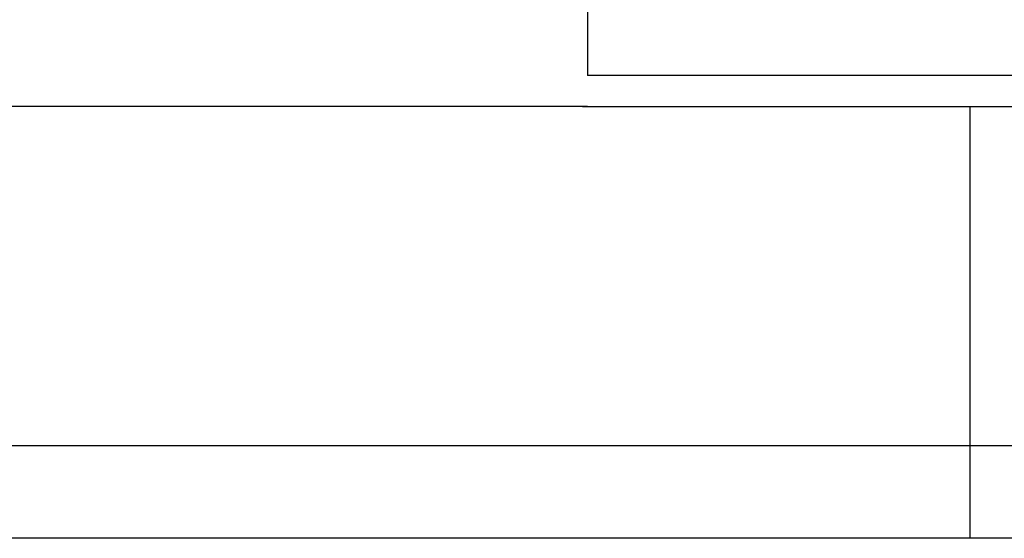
# Model space of a CAD drawing. Header units: millimetres. Extents: x 455 to 817, y 438 to 567.
# Tile 48 of 55: x 753.25 to 769.2, y 458.52 to 466.93. Entities that reach past the tile are written whole.
import ezdxf
from ezdxf.lldxf.tags import DXFTag

# ---------------------------------------------------------------- set-up
doc = ezdxf.new("R2010")
doc.units = ezdxf.units.MM
doc.layers.add('2', color=7, linetype='CONTINUOUS')
doc.layers.add('HID', color=2, linetype='DASHED')
tags = doc.linetypes.add('DASHED', pattern=[25.72, 12.86, -12.86]).pattern_tags.tags
tags[6:7] = [DXFTag(74, 4), DXFTag(75, 0), DXFTag(340, '0'), DXFTag(46, 0.0), DXFTag(50, 0.0), DXFTag(44, 0.0), DXFTag(45, 0.0)]
tags[4:5] = [DXFTag(74, 4), DXFTag(75, 0), DXFTag(340, '0'), DXFTag(46, 0.0), DXFTag(50, 0.0), DXFTag(44, 0.0), DXFTag(45, 0.0)]

msp = doc.modelspace()

# ---------------------------------------------------------------- linework, layer by layer
at = {"layer": '2', "color": 0, "linetype": 'Continuous'}
for p, q in [((762.449, 492.023), (762.449, 466.023)), ((772.949, 466.023), (762.449, 466.023)), ((762.37, 465.523), (772.949, 465.523))]:
    msp.add_line(p, q, dxfattribs=at)
for points in [[(762.449, 465.523), (727.849, 465.523)], [(817.049, 460.023), (636.572, 460.023)], [(817.049, 458.523), (593.149, 458.523)]]:
    msp.add_open_spline(points, degree=1, dxfattribs=at)
at = {"layer": 'HID', "color": 0, "ltscale": 0.1}
msp.add_line((768.649, 458.523), (768.649, 465.523), dxfattribs=at)

doc.saveas('drawing.dxf')
